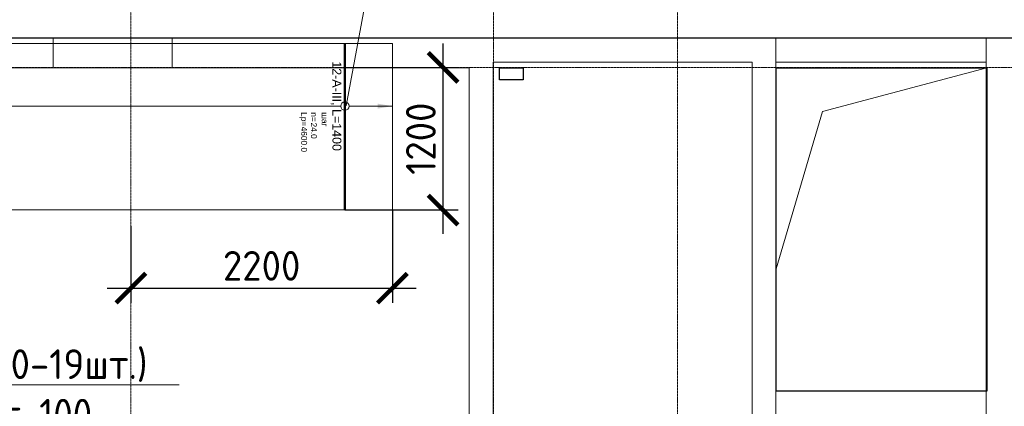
# Model space of a CAD drawing. Header units: millimetres. Extents: x -386473 to 311666, y -59273 to 291770.
# Tile 105 of 132: x 122571 to 130856, y 28364 to 31618. Entities that reach past the tile are written whole.
import ezdxf
from ezdxf import colors
from ezdxf.entities.mleader import LeaderData, LeaderLine
from ezdxf.enums import TextEntityAlignment as Align
from ezdxf.math import Vec2, Vec3

# ---------------------------------------------------------------- set-up
doc = ezdxf.new("R2010")
doc.units = ezdxf.units.MM
doc.set_wipeout_variables(frame=1)
for name, pattern in [('01 Штриховая _4 мм_', [6, 3.5, -2.5]), ('______5', [1100, 800, -100, 100, -100]), ('DASHED', [7, 5, -2, 0]), ('GOST2.303 4', [7, 5, -2, 0]), ('осевая', [50.8, 31.75, -6.35, 6.35, -6.35])]:
    doc.linetypes.add(name, pattern=pattern)
for name, color, linetype, lineweight in [('АрмСтер', 2, 'Continuous', 50), ('контур распр. стерхней', 2, 'GOST2.303 4', 20), ('Оси', 40, '______5', 18), ('Перекрытие ж_бетон', 1, 'Continuous', 30), ('подоснова', 151, 'Continuous', 5), ('РАЗМЕРЫ', 1, 'Continuous', 9)]:
    doc.layers.add(name, color=color, linetype=linetype, lineweight=lineweight)
doc.layers.add('АрмСтер_атрибуты', color=2, linetype='Continuous', lineweight=0, plot=False)
doc.layers.add('Клапаны_для_электрика', color=7, linetype='Continuous', plot=False)
doc.layers.add('Колонна_ бетон', color=7, linetype='Continuous', lineweight=50, true_color=0xb4b496)
doc.styles.add('GOST-2.304_Type-B', font='GOST_Common.ttf')
doc.styles.get("Standard").update_dxf_attribs({"font": 'arial.ttf'})
doc.styles.add('Аннотативный', font='arial.ttf')
doc.dimstyles.new('СПДС', dxfattribs={"dimscale": 100, "dimtxt": 2.5, "dimasz": 2.5, "dimexe": 1.25, "dimexo": 0, "dimtad": 1, "dimdec": 0, "dimtxsty": 'GOST-2.304_Type-B', "dimblk": 'ARCHTICK', "dimcen": 2.5, "dimdle": 2, "dimadec": 0, "dimazin": 2, "dimtfac": 0.75, "dimtdec": 0, "dimtmove": 1, "dimatfit": 3, "dimfxl": 1, "dimtolj": 1, "dimarcsym": 1})

# ---------------------------------------------------------------- blocks, each defined once
blk = doc.blocks.new('оси2')
at = {"layer": 'Оси', "color": 16, "linetype": 'осевая', "lineweight": 0, "ltscale": 0.25, "transparency": 33554687}
for p, q in [((1000445.5, 5465.4), (1000445.5, -20739.3)), ((1003495.5, 5465.4), (1003495.5, -20739.3)), ((1005045.5, 5465.4), (1005045.5, -20739.3)), ((979200, 1707.1), (1032582.1, 1707.1))]:
    blk.add_line(p, q, dxfattribs=at)
blk = doc.blocks.new('_None')
blk = doc.blocks.new('*U253')
at = {"layer": 'РАЗМЕРЫ'}
for p, q in [((112.5, 400), (-112.5, 400)), ((112.5, -4200), (-112.5, -4200))]:
    blk.add_line(p, q, dxfattribs=at)
at = {"layer": 'РАЗМЕРЫ', "ltscale": 15}
blk.add_line((0, -4200), (0, 400), dxfattribs=at)
at = {"layer": 'РАЗМЕРЫ'}
for points in [[(0, 400), (20.9, 274.8), (-20.9, 274.8)], [(0, -4200), (20.9, -4074.8), (-20.9, -4074.8)]]:
    blk.add_solid(points, dxfattribs=at)
at = {"layer": 'АрмСтер_атрибуты', "color": 215, "ltscale": 15, "style": 'Аннотативный'}
for s, p in [('шаг', (51.4, -194.2)), ('n=', (51.4, -285.1)), ('Lр=', (50.2, -367.8))]:
    blk.add_text(s, height=50, dxfattribs=at).set_placement(p)
at = {"layer": 'АрмСтер_атрибуты', "style": 'Аннотативный', "flags": 8}
blk.add_attdef('ПОЗ', (110, 29.6), '', height=75, dxfattribs=at)
at = {"layer": 'АрмСтер_атрибуты', "color": 215, "style": 'Аннотативный'}
for tag, p, flags in [('ШАГ', (190.9, -194.2), 10), ('КОЛ', (138, -285.1), 8), ('ШИРИНА', (172.9, -367.8), 8)]:
    blk.add_attdef(tag, p, '', height=50, dxfattribs=dict(at, flags=flags))
at = {"layer": 'АрмСтер_атрибуты', "flags": 9}
for tag, p in [('МАССА', (-97, -610.5)), ('ОБОЗНАЧЕНИЕ', (-97, -724.4))]:
    blk.add_attdef(tag, p, '', height=75, dxfattribs=at)
at = {"linetype": 'Continuous', "lineweight": 0}
blk.add_wipeout([(35, 0), (28.3, 20.6), (10.8, 33.3), (-10.8, 33.3), (-28.3, 20.6), (-35, 0), (-28.3, -20.6), (-10.8, -33.3), (10.8, -33.3), (28.3, -20.6)], dxfattribs=at)
at = {"color": 0, "linetype": 'ByBlock', "lineweight": -2, "ltscale": 100}
blk.add_line((-526, 0), (874, 0), dxfattribs=at)
at = {"layer": 'РАЗМЕРЫ'}
blk.add_circle((0, 0), 35, dxfattribs=at)
at = {"layer": 'АрмСтер_атрибуты', "style": 'Аннотативный', "flags": 8}
blk.add_attdef('НАИМЕНОВАНИЕ', text='', height=75, dxfattribs=at).set_placement((0, -29.3), align=Align.TOP_CENTER)
blk = doc.blocks.new('_ArchTick')
at = {"color": 0, "linetype": 'ByBlock', "const_width": 0.15}
blk.add_lwpolyline([(-0.5, -0.5), (0.5, 0.5)], dxfattribs=at)
blk = doc.blocks.new('*D272')
at = {"layer": 'DEFPOINTS', "color": 0, "transparency": 16777216}
for p in [(125707.1, 30016.3), (123506.9, 29879.9), (125707.1, 29358.9)]:
    blk.add_point(p, dxfattribs=at)
at = {"layer": 'РАЗМЕРЫ', "color": 0, "lineweight": -2, "transparency": 16777216}
for p, q in [((125707.1, 30016.3), (125707.1, 29233.9)), ((123506.9, 29879.9), (123506.9, 29233.9)), ((123306.9, 29358.9), (125907.1, 29358.9))]:
    blk.add_line(p, q, dxfattribs=at)
at = {"layer": 'РАЗМЕРЫ', "color": 0, "lineweight": -2, "transparency": 16777216, "xscale": 250, "yscale": 250, "zscale": 250, "rotation": 180}
blk.add_blockref('_ArchTick', (123506.9, 29358.9), dxfattribs=at)
at = {"layer": 'РАЗМЕРЫ', "color": 0, "lineweight": -2, "transparency": 16777216, "xscale": 250, "yscale": 250, "zscale": 250}
blk.add_blockref('_ArchTick', (125707.1, 29358.9), dxfattribs=at)
at = {"layer": 'РАЗМЕРЫ', "color": 0, "lineweight": 0, "transparency": 16777216, "insert": (124607, 29546.4), "char_height": 250, "attachment_point": 5, "style": 'GOST-2.304_Type-B'}
blk.add_mtext('\\A1;2200', dxfattribs=at)
blk = doc.blocks.new('*D273')
at = {"layer": 'DEFPOINTS', "color": 0, "transparency": 16777216}
for p in [(125307.1, 31216.3), (126134.1, 31216.3), (125307.1, 30016.3)]:
    blk.add_point(p, dxfattribs=at)
at = {"layer": 'РАЗМЕРЫ', "color": 0, "lineweight": -2, "transparency": 16777216}
for p, q in [((126134.1, 29816.3), (126134.1, 31416.3)), ((125307.1, 31216.3), (126259.1, 31216.3)), ((125307.1, 30016.3), (126259.1, 30016.3))]:
    blk.add_line(p, q, dxfattribs=at)
at = {"layer": 'РАЗМЕРЫ', "color": 0, "lineweight": -2, "transparency": 16777216, "xscale": 250, "yscale": 250, "zscale": 250}
for p, rotation in [((126134.1, 31216.3), 90), ((126134.1, 30016.3), 270)]:
    blk.add_blockref('_ArchTick', p, dxfattribs=dict(at, rotation=rotation))
at = {"layer": 'РАЗМЕРЫ', "color": 0, "lineweight": 0, "transparency": 16777216, "insert": (125946.6, 30616.3), "char_height": 250, "attachment_point": 5, "rotation": 90, "style": 'GOST-2.304_Type-B'}
blk.add_mtext('\\A1;1200', dxfattribs=at)
blk = doc.blocks.new('стены подвала')
at = {"layer": 'Колонна_ бетон', "color": 252, "linetype": 'DASHED', "lineweight": 0, "ltscale": 0.3, "true_color": 0x939598, "transparency": 33554687}
for p, q in [((-150847.4, -10025.4, 160), (-198397.4, -10025.4, 160)), ((-175667.4, -10025.4, 160), (-175667.4, -16975.4, 160)), ((-175667.4, -10025.4, 160), (-175667.4, -10025.4, 160)), ((-173897.4, -10025.4, 160), (-173897.4, -16975.4, 160)), ((-173897.4, -10025.4, 160), (-173897.4, -10025.4, 160)), ((-178047.4, -10225.4, 160), (-178047.4, -16425.4, 160)), ((-178047.4, -10225.4, 160), (-178047.4, -10225.4, 160)), ((-178047.4, -10225.4, 160), (-175867.4, -10225.4, 160)), ((-175867.4, -16975.4, 160), (-175867.4, -10225.4, 160)), ((-175867.4, -10225.4, 160), (-175867.4, -10225.4, 160)), ((-175667.4, -10225.4, 160), (-175667.4, -10225.4, 160)), ((-173897.4, -10225.4, 160), (-175667.4, -10225.4, 160)), ((-173897.4, -10225.4, 160), (-173897.4, -10225.4, 160)), ((-178247.4, -10275.4, 160), (-184547.4, -10275.4, 160)), ((-178247.4, -10275.4, 160), (-178247.4, -10275.4, 160)), ((-178247.4, -10275.4, 160), (-178247.4, -17675.4, 160)), ((-175667.4, -12995.4, 160), (-175667.4, -12995.4, 160)), ((-173897.4, -12995.4, 160), (-175667.4, -12995.4, 160)), ((-173897.4, -12995.4, 160), (-173897.4, -12995.4, 160))]:
    blk.add_line(p, q, dxfattribs=at)
blk.add_lwpolyline([(-181747.4, -10025.4), (-180747.4, -10025.4), (-180747.4, -10275.4), (-181747.4, -10275.4)], close=True, dxfattribs=at)
blk = doc.blocks.new('отверстия')
at = {"layer": 'Клапаны_для_электрика', "color": 2, "lineweight": 30}
blk.add_lwpolyline([(-172747, 91392.4), (-172547, 91392.4), (-172547, 91292.4), (-172747, 91292.4)], close=True, dxfattribs=at)

msp = doc.modelspace()

# ---------------------------------------------------------------- linework, layer by layer
at = {"layer": 'контур распр. стерхней', "linetype": '01 Штриховая _4 мм_'}
msp.add_lwpolyline([(121107.1, 30016.3), (121107.1, 31416.3), (125707.1, 31416.3), (125707.1, 30016.3)], close=True, dxfattribs=at)
at = {"layer": 'Перекрытие ж_бетон'}
msp.add_lwpolyline([(106457.1, 14561.5), (110557.1, 14561.4), (110557.1, 14311.5), (147357.1, 14311.5), (147357.1, 14561.5), (153757.1, 14561.5), (153757.1, 31461.5), (106207.2, 31461.5), (106207.2, 17461.5), (106457.1, 17461.5), (106457.1, 14561.5)], dxfattribs=at)
at = {"layer": 'Перекрытие ж_бетон', "elevation": 0}
msp.add_lwpolyline([(128937.2, 31211.5), (130707.2, 31211.5), (130707.2, 28491.5), (128937.2, 28491.5)], close=True, dxfattribs=at)
at = {"layer": 'РАЗМЕРЫ', "lineweight": 0}
msp.add_lwpolyline([(128937.2, 29521.5), (129325.8, 30845.7), (130707.2, 31211.5)], dxfattribs=at)

# ---------------------------------------------------------------- block references
at = {"layer": 'подоснова', "color": 2, "ltscale": 0.3}
msp.add_blockref('оси2', (-876938.7, 29509.2), dxfattribs=at)

# ---------------------------------------------------------------- leaders
at = {"layer": 'подоснова', "color": 3, "ltscale": 0.3}
ml = msp.add_multileader_mtext('Standard', dxfattribs=at)
ml.set_content('4* (%%C10-19шт.)\\Pшаг 100', color=3, style='GOST-2.304_Type-B')
ml.set_leader_properties(color=256, linetype='ByLayer', lineweight=15)
ml.set_arrow_properties(name='NONE')
ml.build(insert=Vec2(0, 0))
ml.multileader.update_dxf_attribs({"text_left_attachment_type": 6, "text_right_attachment_type": 6, "dogleg_length": 0.1, "arrow_head_size": 18})
ctx = ml.context
ctx.base_point, ctx.char_height, ctx.arrow_head_size, ctx.landing_gap_size, ctx.plane_origin = Vec3(121531.1, 28544), 250, 18, 20, Vec3(112016.1, 31157.9)
ctx.left_attachment, ctx.right_attachment, ctx.text_align_type = 6, 6, 1
notes = []
notes.append((ctx, [(0, (1, 1, 0), (121531, 28544), (1, 0), 0.1, [(0, [(120656.7, 28303.8)], 0, [])])]))
ctx.mtext.insert, ctx.mtext.alignment, ctx.mtext.flow_direction = Vec3(122617, 28844), 2, 5
for ctx, leaders in notes:
    for number, flags, end, landing, length, lines in leaders:
        leader = LeaderData()
        leader.index, (leader.has_last_leader_line, leader.has_dogleg_vector, leader.attachment_direction) = number, flags
        leader.last_leader_point, leader.dogleg_vector, leader.dogleg_length = Vec3(end), Vec3(landing), length
        for number, points, colour, breaks in lines:
            line = LeaderLine()
            line.index, line.vertices, line.color, line.breaks = number, Vec3.list(points), colors.encode_raw_color(colour), breaks
            leader.lines.append(line)
        ctx.leaders.append(leader)

# ---------------------------------------------------------------- next in the draw order: block references
at = {"layer": 'АрмСтер', "ltscale": 15}
ref = msp.add_blockref('*U253', (125307.1, 30890.3), dxfattribs=dict(at, rotation=270))
ref.add_attrib('НАИМЕНОВАНИЕ', '12-A-III, L=1400', dxfattribs={"layer": 'АрмСтер_атрибуты', "height": 75, "rotation": 270, "style": 'Аннотативный', "flags": 8}).set_placement((125277.8, 30890.3), align=Align.TOP_CENTER)
ref.add_attrib('КОЛ', '24.0', (125022, 30752.2), dxfattribs={"layer": 'АрмСтер_атрибуты', "color": 215, "height": 50, "rotation": 270, "style": 'Аннотативный', "flags": 8})
ref.add_attrib('ШИРИНА', '4600.0', (124939.3, 30717.4), dxfattribs={"layer": 'АрмСтер_атрибуты', "color": 215, "height": 50, "rotation": 270, "style": 'Аннотативный', "flags": 8})

# ---------------------------------------------------------------- next in the draw order: block references
at = {"layer": 'РАЗМЕРЫ'}
msp.add_blockref('стены подвала', (304601.5, 41486.8), dxfattribs=at)
at = {"layer": 'РАЗМЕРЫ', "color": 6}
msp.add_blockref('отверстия', (299353.9, -60180.9, 160), dxfattribs=at)

# ---------------------------------------------------------------- next in the draw order: dimensions: what is measured, and where the dimension line sits
at = {"layer": 'РАЗМЕРЫ', "color": 1, "lineweight": 0}
dim = msp.add_linear_dim(base=(126134.1, 31216.3), p1=(125307.1, 30016.3), p2=(125307.1, 31216.3), angle=90, dimstyle='СПДС', dxfattribs=at)
dim.commit()
dim.dimension.update_dxf_attribs({"geometry": '*D273', "text_midpoint": (125946.6, 30616.3)})
dim = msp.add_linear_dim(base=(125707.1, 29358.9), p1=(123506.9, 29879.9), p2=(125707.1, 30016.3), dimstyle='СПДС', dxfattribs=at)
dim.commit()
dim.dimension.update_dxf_attribs({"geometry": '*D272', "text_midpoint": (124607, 29546.4)})

# ---------------------------------------------------------------- next in the draw order: leaders
at = {"layer": 'подоснова', "color": 2, "ltscale": 0.3}
ml = msp.add_multileader_mtext('Standard', dxfattribs=at)
ml.set_content('Г1(%%C16-24шт.)\\Pшаг 200', color=2, style='GOST-2.304_Type-B')
ml.set_leader_properties(color=256, linetype='ByLayer', lineweight=15)
ml.set_arrow_properties(name='NONE')
ml.build(insert=Vec2(0, 0))
ml.multileader.update_dxf_attribs({"text_left_attachment_type": 6, "text_right_attachment_type": 6, "dogleg_length": 0.1, "arrow_head_size": 18})
ctx = ml.context
ctx.base_point, ctx.char_height, ctx.arrow_head_size, ctx.landing_gap_size, ctx.plane_origin = Vec3(125744.8, 33167), 250, 18, 20, Vec3(116676.8, 33747.8)
ctx.left_attachment, ctx.right_attachment, ctx.text_align_type = 6, 6, 1
notes = []
notes.append((ctx, [(0, (1, 1, 0), (125744.7, 33167), (1, 0), 0.1, [(0, [(125317.4, 30893.6)], 0, [])])]))
ctx.mtext.insert, ctx.mtext.alignment, ctx.mtext.flow_direction = Vec3(126789.8, 33467), 2, 5
for ctx, leaders in notes:
    for number, flags, end, landing, length, lines in leaders:
        leader = LeaderData()
        leader.index, (leader.has_last_leader_line, leader.has_dogleg_vector, leader.attachment_direction) = number, flags
        leader.last_leader_point, leader.dogleg_vector, leader.dogleg_length = Vec3(end), Vec3(landing), length
        for number, points, colour, breaks in lines:
            line = LeaderLine()
            line.index, line.vertices, line.color, line.breaks = number, Vec3.list(points), colors.encode_raw_color(colour), breaks
            leader.lines.append(line)
        ctx.leaders.append(leader)

doc.saveas('drawing.dxf')
